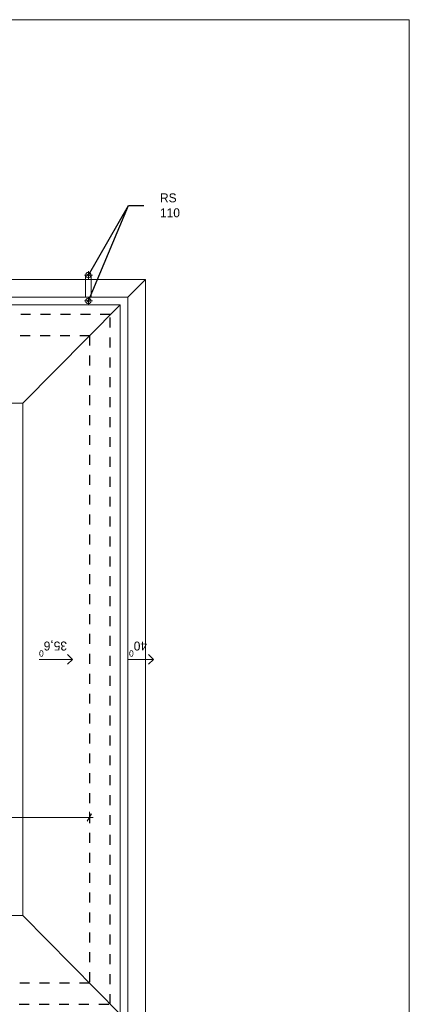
# Model space of a CAD drawing. Extents: x -145259 to -66341, y -2316 to 227384.
# Tile 141 of 141: x -75089 to -67259, y 207589 to 227384. Entities that reach past the tile are written whole.
import ezdxf

# ---------------------------------------------------------------- set-up
doc = ezdxf.new("R2010")
doc.units = 0
doc.header["$MEASUREMENT"] = 0
doc.linetypes.add('Przerywana', pattern=[400, 200, -200])
for name, color, linetype, lineweight in [('ARCH TABELA_Nr_Pióra__21', 7, 'Continuous', 13), ('Arch wymiary_Nr_Pióra__21', 7, 'Continuous', 13), ('INWENT DACH_Nr_Pióra__21', 7, 'Continuous', 13), ('INWENT ODWODNIENIE_Nr_Pióra__21', 7, 'Continuous', 13), ('INWENT ODWODNIENIE_Nr_Pióra__5', 7, 'Continuous', 13), ('INWENT OPISY_Nr_Pióra__21', 7, 'Continuous', 13), ('INWENT OPISY_Nr_Pióra__5', 7, 'Continuous', 13), ('INWENT.ŚCIANY_Nr_Pióra__1', 7, 'Continuous', 25)]:
    doc.layers.add(name, color=color, linetype=linetype, lineweight=lineweight)
doc.layers.add('Arch wymiary', color=7, linetype='Continuous')
doc.layers.add('INWENT ODWODNIENIE', color=7, linetype='Continuous')
doc.styles.add('GENERATED_STYLE_2', font='txt')
doc.styles.add('GENERATED_STYLE_6', font='txt')
doc.styles.add('GENERATED_STYLE_7', font='txt')
doc.dimstyles.new('GENERATED_STYLE__6', dxfattribs={"dimtxt": 200, "dimasz": 114, "dimexe": 0.18, "dimexo": 0, "dimgap": 0.09, "dimtad": 1, "dimtih": 1, "dimtoh": 1, "dimdec": 0, "dimlfac": 0.1, "dimzin": 0, "dimdsep": 46, "dimtxsty": 'GENERATED_STYLE_2', "dimblk": 'ARROWHEAD_2', "dimblk1": 'ARROWHEAD_2', "dimblk2": 'ARROWHEAD_2', "dimcen": 0.09, "dimclrd": 7, "dimclre": 7, "dimclrt": 7, "dimazin": 0, "dimtfac": 1, "dimtdec": 4, "dimtmove": 0, "dimatfit": 3, "dimfxl": 0, "dimtolj": 1, "dimtzin": 0, "dimarcsym": 0})
doc.dimstyles.new('GENERATED_STYLE__9', dxfattribs={"dimtxt": 0.18, "dimasz": 109.44, "dimexe": 0.18, "dimexo": 0.0625, "dimgap": 0.09, "dimtad": 0, "dimtih": 1, "dimtoh": 1, "dimdec": 4, "dimzin": 0, "dimdsep": 46, "dimcen": 0.09, "dimadec": 0, "dimazin": 0, "dimtfac": 1, "dimtdec": 4, "dimtmove": 0, "dimatfit": 3, "dimldrblk": 'ARROWHEAD_11', "dimfxl": 0, "dimtolj": 1, "dimtzin": 0, "dimarcsym": 0})

# ---------------------------------------------------------------- blocks, each defined once
blk = doc.blocks.new('Linia_210', base_point=(-74697, 214524))
at = {"layer": 'INWENT ODWODNIENIE_Nr_Pióra__21', "linetype": 'Continuous'}
for q in [(-74128, 214624), (-74128, 214424)]:
    blk.add_line((-74028, 214524), q, dxfattribs=at)
at = {"layer": 'INWENT ODWODNIENIE_Nr_Pióra__5', "linetype": 'Continuous'}
blk.add_line((-74697, 214524), (-74028, 214524), dxfattribs=at)
blk = doc.blocks.new('Linia_216', base_point=(-72919, 214524))
at = {"layer": 'INWENT ODWODNIENIE_Nr_Pióra__21', "linetype": 'Continuous'}
for q in [(-72500, 214624), (-72500, 214424)]:
    blk.add_line((-72400, 214524), q, dxfattribs=at)
at = {"layer": 'INWENT ODWODNIENIE_Nr_Pióra__5', "linetype": 'Continuous'}
blk.add_line((-72919, 214524), (-72400, 214524), dxfattribs=at)
blk = doc.blocks.new('*D1635')
at = {"layer": 'Arch wymiary_Nr_Pióra__21', "linetype": 'Continuous'}
for p, q in [((-77615, 211420), (-77702, 211270)), ((-77659, 211233), (-77659, 211458)), ((-73732, 211270), (-73645, 211420)), ((-73689, 211233), (-73689, 211458)), ((-77659, 211345), (-73689, 211345)), ((-73689, 211345), (-73615, 211345))]:
    blk.add_line(p, q, dxfattribs=at)
at = {"layer": 'Arch wymiary_Nr_Pióra__21', "char_height": 200, "attachment_point": 7, "style": 'GENERATED_STYLE_2'}
for s, insert in [('{397}', (-85814, 211385)), ('{15}', (-83808, 211385)), ('{270}', (-82329, 211385)), ('{15}', (-80958, 211385)), ('{270}', (-79479, 211385)), ('{15}', (-78108, 211385)), ('{397}', (-75866, 211385))]:
    blk.add_mtext(s, dxfattribs=dict(at, insert=insert))
blk = doc.blocks.new('ARROWHEAD_2')
at = {"color": 0, "linetype": 'Continuous', "lineweight": 0}
for p, q in [((0, 0), (-1, 0)), ((-0.38, -0.66), (0.38, 0.66))]:
    blk.add_line(p, q, dxfattribs=at)
blk = doc.blocks.new('ARROWHEAD_11')
at = {"color": 0, "linetype": 'Continuous', "lineweight": 0}
blk.add_line((0, 0), (-1, 0), dxfattribs=at)
at = {"color": 0, "linetype": 'Continuous', "lineweight": 0, "const_width": 0.25, "flags": 128}
blk.add_lwpolyline([(-0.125, 0, 1), (0.125, 0, 1)], format="xyb", close=True, dxfattribs=at)

msp = doc.modelspace()

# ---------------------------------------------------------------- linework, layer by layer
at = {"layer": 'ARCH TABELA_Nr_Pióra__21', "linetype": 'Continuous'}
for p, q in [((-109058.7, 227383.6), (-67258.7, 227383.6)), ((-67258.7, 227383.6), (-67258.7, 197683.6))]:
    msp.add_line(p, q, dxfattribs=at)
at = {"layer": 'INWENT DACH_Nr_Pióra__21', "linetype": 'Continuous'}
for p, q in [((-72558.7, 222163.6), (-88498.7, 222163.6)), ((-72918.7, 221803.6), (-72558.7, 222163.6)), ((-72558.7, 206883.6), (-72558.7, 222163.6)), ((-88248.7, 221803.6), (-72918.7, 221803.6)), ((-72918.7, 221803.6), (-72918.7, 207243.6)), ((-88098.7, 221653.6), (-73068.7, 221653.6)), ((-73068.7, 221653.6), (-75028.7, 219673.6)), ((-73068.7, 221653.6), (-73068.7, 207393.6)), ((-86138.7, 219673.6), (-75028.7, 219673.6)), ((-75028.7, 219673.6), (-75028.7, 209373.6)), ((-75028.7, 209373.6), (-86138.7, 209373.6)), ((-73068.7, 207393.6), (-75028.7, 209373.6))]:
    msp.add_line(p, q, dxfattribs=at)
at = {"layer": 'INWENT ODWODNIENIE_Nr_Pióra__21', "linetype": 'Continuous'}
for p, q in [((-73708.7, 222168.6), (-73708.7, 222328.6)), ((-73628.7, 222248.6), (-73788.7, 222248.6)), ((-73763.7, 221803.6), (-73763.7, 222248.6)), ((-73653.7, 221803.6), (-73653.7, 222248.6)), ((-73628.7, 221728.6), (-73788.7, 221728.6)), ((-73708.7, 221648.6), (-73708.7, 221808.6))]:
    msp.add_line(p, q, dxfattribs=at)
for centre in [(-73708.7, 222248.6), (-73708.7, 221728.6)]:
    msp.add_circle(centre, 55, dxfattribs=at)
at = {"layer": 'INWENT.ŚCIANY_Nr_Pióra__1', "linetype": 'Przerywana'}
for p, q in [((-73268.7, 221453.6), (-87898.7, 221453.6)), ((-73268.7, 207593.6), (-73268.7, 221453.6)), ((-87478.7, 221033.6), (-73688.7, 221033.6)), ((-73688.7, 221033.6), (-73688.7, 208013.6)), ((-73688.7, 208013.6), (-87478.7, 208013.6)), ((-87898.7, 207593.6), (-73268.7, 207593.6))]:
    msp.add_line(p, q, dxfattribs=at)

# ---------------------------------------------------------------- block references
at = {"layer": 'INWENT ODWODNIENIE', "linetype": 'Continuous'}
for name, p in [('Linia_210', (-74696.5, 214523.6)), ('Linia_216', (-72918.7, 214523.6))]:
    msp.add_blockref(name, p, dxfattribs=at)

# ---------------------------------------------------------------- texts
at = {"layer": 'INWENT OPISY_Nr_Pióra__21', "linetype": 'Continuous', "insert": (-72269.3, 223650.2), "char_height": 180, "width": 692.895, "attachment_point": 4, "style": 'GENERATED_STYLE_6'}
msp.add_mtext('{RS 110}', dxfattribs=at)
msp.add_mtext('{RS 110}', dxfattribs=at)
at = {"layer": 'INWENT OPISY_Nr_Pióra__5', "linetype": 'Continuous', "char_height": 180, "attachment_point": 2, "rotation": 180, "style": 'GENERATED_STYLE_7'}
for s, insert in [('{35,6\\A1{\\H0.7x;\\S0^  ;}}', (-74418.7, 214579.3)), ('{40\\A1{\\H0.7x;\\S0^  ;}}', (-72710.3, 214579.3))]:
    msp.add_mtext(s, dxfattribs=dict(at, insert=insert))

# ---------------------------------------------------------------- dimensions: what is measured, and where the dimension line sits
at = {"layer": 'Arch wymiary', "linetype": 'Continuous'}
dim = msp.add_linear_dim(base=(-87478.7, 211345.5), p1=(-77658.7, 212908.5), p2=(-73688.7, 211608.5), dimstyle='GENERATED_STYLE__6', dxfattribs=at)
dim.commit()
dim.dimension.update_dxf_attribs({"geometry": '*D1635', "text_midpoint": (-75638.1, 211485.5)})

# ---------------------------------------------------------------- leaders
at = {"layer": 'INWENT OPISY_Nr_Pióra__21', "linetype": 'Continuous', "annotation_type": 0, "has_hookline": 1, "hookline_direction": 1, "text_width": 437.1}
for points in [[(-73708.7, 222248.6), (-72900.1, 223649.2), (-72597, 223649.2)], [(-73708.7, 221728.6), (-72900.1, 223649.2), (-72597, 223649.2)]]:
    msp.add_leader(points, dimstyle='GENERATED_STYLE__9', dxfattribs=at)

doc.saveas('drawing.dxf')
